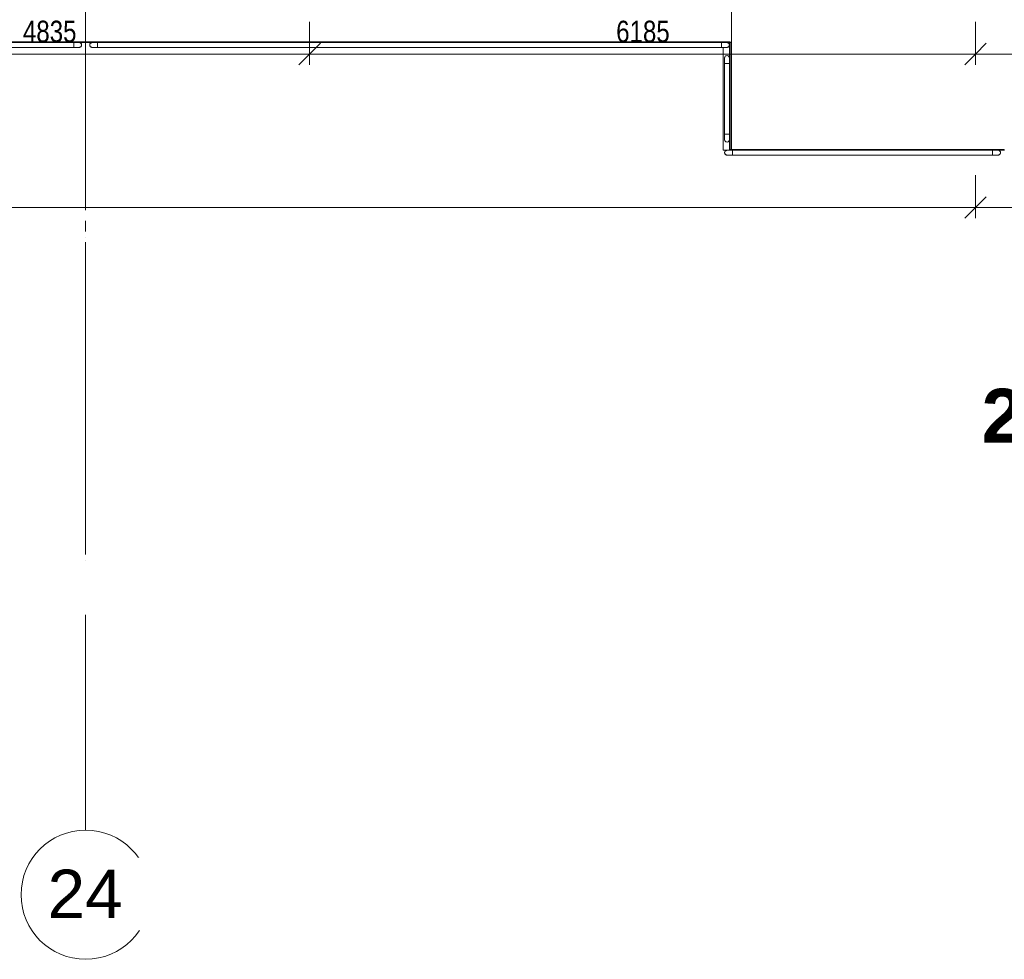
# Model space of a CAD drawing. Header units: millimetres. Extents: x 198345 to 441227, y -23587 to 80066.
# Tile 71 of 79: x 376824 to 385969, y 52516 to 61243. Entities that reach past the tile are written whole.
import ezdxf

# ---------------------------------------------------------------- set-up
doc = ezdxf.new("R2010")
doc.units = ezdxf.units.MM
doc.linetypes.add('IMPORT-HP_01_CER_B', pattern=[800, 500, -100, 100, -100])
doc.linetypes.add('Čerchovaná 20mm', pattern=[3000, 2000, -500, 0, -500])
for name, color, linetype, lineweight in [('CA_IMPORTY18', 8, 'Continuous', 9), ('CA_KOTY', 3, 'Continuous', 9), ('CA_KOTY-100', 3, 'Continuous', 9), ('CA_OSY', 5, 'Continuous', 9), ('CA_REZYZNACKY', 1, 'Continuous', 9), ('CA_TEXT35', 62, 'Continuous', 9)]:
    doc.layers.add(name, color=color, linetype=linetype, lineweight=lineweight)
doc.styles.add('Arial_2', font='arial.ttf', dxfattribs={"height": 450})
doc.styles.add('Arial_4', font='arial.ttf', dxfattribs={"width": 0.8, "height": 200})
doc.styles.add('Arial_B', font='arialbd.ttf', dxfattribs={"height": 500})
doc.dimstyles.new('HP_Přímá_-_2_mm_Ariel_1-100', dxfattribs={"dimscale": 304.8, "dimtxt": 204.05188, "dimasz": 0.656168, "dimexe": 0.328084, "dimexo": 0.0625, "dimgap": 0.164042, "dimtad": 1, "dimdec": 0, "dimzin": 0, "dimdsep": 46, "dimtxsty": 'Arial_4', "dimblk1": 'OBLIQUE', "dimblk2": 'OBLIQUE', "dimsah": 1, "dimcen": 0.09, "dimazin": 0, "dimtfac": 1, "dimtdec": 4, "dimtix": 1, "dimtmove": 0, "dimatfit": 3, "dimfxl": 0.984252, "dimfxlon": 1, "dimtvp": 1, "dimtolj": 1, "dimtzin": 0, "dimarcsym": 2})

# ---------------------------------------------------------------- blocks, each defined once
blk = doc.blocks.new('ocelová kce final - 11542_003_OK-HALA_TaO-2_ET_AciS_2025-05-29_upr_dwg-2597525-PŮDORYS _6_160 _ vestavek V9')
at = {"layer": 'CA_IMPORTY18', "color": 57}
for p, q in [((271640, 62829), (271640, 60036)), ((271640, 62829), (271640, 61030)), ((265640, 62029), (265640, 61030)), ((265640, 62029), (265640, 61030)), ((265635, 61036), (259645, 61036)), ((265635, 61030), (259645, 61030)), ((265529, 61030), (259751, 61030)), ((265529, 61030), (265352.3, 61030)), ((265352.3, 61028.9), (265352.3, 61030)), ((265529, 61029.7), (265529, 61030)), ((265529, 61029.7), (265529, 61030)), ((265529, 61028.9), (265529, 61028)), ((265529, 61020.9), (265529, 61027.6)), ((265529, 61020.8), (265529, 61018.9)), ((265529, 61007.8), (265529, 61020)), ((265529, 61008.2), (265529, 61007.8)), ((265529, 60995.5), (265529, 61007.8)), ((265635, 61030), (265635, 61036)), ((265635, 61030), (265640, 61030)), ((265640, 61030), (265645, 61030)), ((271619.2, 61036), (265645, 61036)), ((265645, 61036), (265645, 61030)), ((271619.2, 61030), (265645, 61030)), ((271546, 61030), (265751, 61030)), ((265927.7, 61030), (265751, 61030)), ((265751, 61030), (265751, 61029.7)), ((265751, 61030), (265751, 61029.7)), ((265751, 61028), (265751, 61028.9)), ((265751, 61027.6), (265751, 61020.9)), ((265751, 61018.9), (265751, 61020.8)), ((265751, 61020), (265751, 61007.8)), ((265751, 61007.8), (265751, 60995.5)), ((265927.7, 61030), (265927.7, 61028.9)), ((271546, 61030), (271369.3, 61030)), ((271369.3, 61028.9), (271369.3, 61030)), ((271546, 61029.7), (271546, 61030)), ((271546, 61029.7), (271546, 61030)), ((271546, 61028.9), (271546, 61028)), ((271546, 61020.9), (271546, 61027.6)), ((271546, 61020.8), (271546, 61018.9)), ((271546, 61007.8), (271546, 61020)), ((271546, 61008.2), (271546, 61007.8)), ((271546, 60995.5), (271546, 61007.8)), ((271619.2, 61030), (271619.2, 61036)), ((271619.2, 60036), (271619.2, 61036)), ((271625.2, 61036), (271619.2, 61036)), ((271625.2, 60036), (271625.2, 61036)), ((271625.2, 61030), (271640, 61030)), ((259751, 60985.5), (265529, 60985.5)), ((265352.3, 60985.5), (265352.3, 60986.6)), ((265352.3, 60985.5), (265529, 60985.5)), ((265529, 60987), (265529, 60993.4)), ((265529, 60985.5), (265529, 60985.8)), ((265529, 60985.5), (265529, 60985.8)), ((265681.8, 60995), (265681.3, 60995.7)), ((265751, 60993), (265751, 60994.7)), ((265751, 60993.4), (265751, 60987)), ((265751, 60985.8), (265751, 60985.5)), ((265751, 60985.8), (265751, 60985.5)), ((265751, 60985.5), (271546, 60985.5)), ((265751, 60985.5), (265927.7, 60985.5)), ((265927.7, 60986.6), (265927.7, 60985.5)), ((271369.3, 60985.5), (271369.3, 60986.6)), ((271369.3, 60985.5), (271546, 60985.5)), ((271546, 60987), (271546, 60993.4)), ((271546, 60985.5), (271546, 60985.8)), ((271546, 60985.5), (271546, 60985.8)), ((271560, 60030), (271560, 60985.6)), ((271574.9, 60836.8), (271574.7, 60836.8)), ((271574.7, 60836.8), (271574.7, 60178.7)), ((271574.7, 60836.8), (271574.8, 60836.8)), ((271582.7, 60836.8), (271576.2, 60836.8)), ((271582.3, 60836.8), (271583.9, 60836.8)), ((271597, 60836.8), (271584.8, 60836.8)), ((271597, 60836.8), (271597.6, 60836.8)), ((271609.3, 60836.8), (271597, 60836.8)), ((271608.2, 60836.8), (271610.1, 60836.8)), ((271617.8, 60836.8), (271610.2, 60836.8)), ((271619.2, 60836.8), (271618.9, 60836.8)), ((271619.2, 60178.7), (271619.2, 60836.8)), ((271574.7, 60178.7), (271574.9, 60178.7)), ((271574.8, 60178.7), (271574.7, 60178.7)), ((271576.2, 60178.7), (271582.7, 60178.7)), ((271584.7, 60178.7), (271597, 60178.7)), ((271597, 60178.7), (271609.2, 60178.7)), ((271610.1, 60178.7), (271608.2, 60178.7)), ((271610.2, 60178.7), (271617.8, 60178.7)), ((271618.9, 60178.7), (271619.2, 60178.7)), ((271560, 60030), (271619.2, 60030)), ((271578.8, 59995), (271578.3, 59995.7)), ((274170, 60036), (271619.2, 60036)), ((271619.2, 60036), (271619.2, 60030)), ((271619.2, 60036), (271625.2, 60036)), ((274170, 60030), (271620.2, 60030)), ((274064, 60030), (271648, 60030)), ((271824.7, 60030), (271648, 60030)), ((271648, 60030), (271648, 60029.7)), ((271648, 60030), (271648, 60029.7)), ((271648, 60028.5), (271648, 60020.9)), ((271648, 60018.9), (271648, 60020.8)), ((271648, 60020), (271648, 60007.7)), ((271648, 60007.7), (271648, 59995.5)), ((271648, 59993), (271648, 59994.7)), ((271648, 59993.4), (271648, 59987)), ((271824.7, 60030), (271824.7, 60028.9)), ((274064, 60030), (273887.3, 60030)), ((273887.3, 60028.9), (273887.3, 60030)), ((274064, 60029.7), (274064, 60030)), ((274064, 60029.7), (274064, 60030)), ((274064, 60020.9), (274064, 60028.5)), ((274064, 60020.8), (274064, 60018.9)), ((274064, 60007.7), (274064, 60020)), ((274064, 59995.5), (274064, 60007.7)), ((274064, 59987), (274064, 59993.4)), ((274170, 60030), (274170, 60036)), ((274170, 60030), (274175, 60030)), ((271648, 59985.8), (271648, 59985.5)), ((271648, 59985.8), (271648, 59985.5)), ((271648, 59985.5), (274064, 59985.5)), ((271648, 59985.5), (271824.7, 59985.5)), ((271824.7, 59986.6), (271824.7, 59985.5)), ((273887.3, 59985.5), (273887.3, 59986.6)), ((273887.3, 59985.5), (274064, 59985.5)), ((274064, 59985.5), (274064, 59985.8)), ((274064, 59985.5), (274064, 59985.8))]:
    blk.add_line(p, q, dxfattribs=at)
at = {"layer": 'CA_IMPORTY18', "color": 57, "linetype": 'IMPORT-HP_01_CER_B'}
blk.add_line((265640, 56275.2), (265640, 61030), dxfattribs=at)
at = {"layer": 'CA_IMPORTY18', "color": 57, "flags": 128}
for points in [[(265529, 61030), (265531, 61030), (265533.1, 61030), (265535.1, 61030), (265537.1, 61030), (265539.1, 61030), (265541.1, 61030), (265543.1, 61030), (265545, 61030), (265547, 61030), (265548.9, 61030), (265550.7, 61030), (265552.6, 61030), (265554.3, 61030), (265556.1, 61030), (265557.8, 61030), (265559.5, 61030), (265561.1, 61030), (265562.6, 61030), (265564.1, 61030), (265565.6, 61030), (265567, 61030), (265568.3, 61030), (265569.6, 61030), (265570.8, 61030), (265571.9, 61030), (265573, 61030), (265574, 61030), (265574.9, 61030), (265575.8, 61030), (265576.5, 61030), (265577.2, 61030), (265577.9, 61030), (265578.4, 61030), (265578.9, 61030), (265579.3, 61030), (265579.6, 61030), (265579.8, 61030), (265579.9, 61030), (265580, 61030), (265580, 61030)], [(265580, 61030), (265580, 61030), (265579.8, 61030), (265579.6, 61030), (265579.3, 61030), (265579, 61030), (265578.5, 61030), (265578, 61030), (265577.4, 61030), (265576.7, 61030), (265576, 61030), (265575.1, 61030), (265574.2, 61030), (265573.3, 61030), (265572.2, 61030), (265571.1, 61030), (265569.9, 61030), (265568.7, 61030), (265567.3, 61030), (265566, 61030), (265564.5, 61030), (265563, 61030), (265561.5, 61030), (265559.9, 61030), (265558.2, 61030), (265556.6, 61030), (265554.8, 61030), (265553, 61030), (265551.2, 61030), (265549.4, 61030), (265547.5, 61030), (265545.6, 61030), (265543.6, 61030), (265541.7, 61030), (265539.7, 61030), (265537.7, 61030), (265535.7, 61030), (265533.6, 61030), (265531.6, 61030), (265529.6, 61030), (265529, 61030)], [(265580, 61030), (265580.9, 61030), (265581.8, 61029.9), (265582.7, 61029.8), (265583.5, 61029.7), (265584.4, 61029.6), (265585.3, 61029.4), (265586.1, 61029.1), (265587, 61028.9), (265587.8, 61028.6), (265588.7, 61028.2), (265589.5, 61027.9), (265590.3, 61027.5), (265591.1, 61027.1), (265591.8, 61026.6), (265592.6, 61026.1), (265593.3, 61025.6), (265594, 61025.1), (265594.7, 61024.5), (265595.3, 61023.9), (265596, 61023.3), (265596.6, 61022.6), (265597.1, 61021.9), (265597.7, 61021.2)], [(265598.2, 61020.5), (265598.7, 61019.8), (265599.2, 61019), (265599.6, 61018.2), (265600, 61017.4), (265600.4, 61016.6)], [(265600.5, 60999.1), (265600.1, 60998.3), (265599.7, 60997.5), (265599.3, 60996.7), (265598.9, 60995.9), (265598.4, 60995.2)], [(265601.3, 61014.1), (265601.6, 61013.3), (265601.8, 61012.4), (265601.9, 61011.5), (265602.1, 61010.7), (265602.2, 61009.8), (265602.2, 61008.9)], [(265602.2, 61006.9), (265602.2, 61006), (265602.1, 61005.1), (265602, 61004.2), (265601.8, 61003.3), (265601.6, 61002.5), (265601.4, 61001.6)], [(265677.8, 61008.6), (265677.8, 61009.5), (265677.9, 61010.4), (265678, 61011.3), (265678.2, 61012.2), (265678.4, 61013), (265678.6, 61013.9)], [(265678.7, 61001.4), (265678.4, 61002.2), (265678.2, 61003.1), (265678.1, 61004), (265677.9, 61004.8), (265677.8, 61005.7), (265677.8, 61006.6)], [(265680.7, 61018.8), (265681.1, 61019.6), (265681.6, 61020.3)], [(265683.3, 61022.4), (265683.9, 61023.1), (265684.5, 61023.7), (265685.1, 61024.3), (265685.8, 61024.9), (265686.5, 61025.5), (265687.2, 61026), (265688, 61026.5), (265688.7, 61026.9), (265689.5, 61027.4), (265690.3, 61027.8), (265691.1, 61028.1), (265691.9, 61028.5), (265692.8, 61028.8)], [(265693.6, 61029.1), (265694.5, 61029.3), (265695.3, 61029.5), (265696.2, 61029.7), (265697.1, 61029.8)], [(265698, 61029.9), (265698.9, 61030), (265699.8, 61030), (265700, 61030)], [(265751, 61030), (265749, 61030), (265746.9, 61030), (265744.9, 61030), (265742.9, 61030), (265740.9, 61030), (265738.9, 61030), (265736.9, 61030), (265735, 61030), (265733, 61030), (265731.1, 61030), (265729.3, 61030), (265727.4, 61030), (265725.7, 61030), (265723.9, 61030), (265722.2, 61030), (265720.5, 61030), (265718.9, 61030), (265717.4, 61030), (265715.9, 61030), (265714.4, 61030), (265713, 61030), (265711.7, 61030), (265710.4, 61030), (265709.2, 61030), (265708.1, 61030), (265707, 61030), (265706, 61030), (265705.1, 61030), (265704.2, 61030), (265703.5, 61030), (265702.8, 61030), (265702.1, 61030), (265701.6, 61030), (265701.1, 61030), (265700.7, 61030), (265700.4, 61030), (265700.2, 61030), (265700.1, 61030), (265700, 61030), (265700, 61030)], [(265700, 61030), (265700, 61030), (265700.2, 61030), (265700.4, 61030), (265700.7, 61030), (265701, 61030), (265701.5, 61030), (265702, 61030), (265702.6, 61030), (265703.3, 61030), (265704, 61030), (265704.9, 61030), (265705.8, 61030), (265706.7, 61030), (265707.8, 61030), (265708.9, 61030), (265710.1, 61030), (265711.3, 61030), (265712.7, 61030), (265714, 61030), (265715.5, 61030), (265717, 61030), (265718.5, 61030), (265720.1, 61030), (265721.8, 61030), (265723.4, 61030), (265725.2, 61030), (265727, 61030), (265728.8, 61030), (265730.6, 61030), (265732.5, 61030), (265734.4, 61030), (265736.4, 61030), (265738.3, 61030), (265740.3, 61030), (265742.3, 61030), (265744.3, 61030), (265746.4, 61030), (265748.4, 61030), (265750.4, 61030), (265751, 61030)], [(271546, 61030), (271548, 61030), (271550.1, 61030), (271552.1, 61030), (271554.1, 61030), (271556.1, 61030), (271558.1, 61030), (271560.1, 61030), (271562, 61030), (271564, 61030), (271565.9, 61030), (271567.7, 61030), (271569.6, 61030), (271571.3, 61030), (271573.1, 61030), (271574.8, 61030), (271576.5, 61030), (271578.1, 61030), (271579.6, 61030), (271581.1, 61030), (271582.6, 61030), (271584, 61030), (271585.3, 61030), (271586.6, 61030), (271587.8, 61030), (271588.9, 61030), (271590, 61030), (271591, 61030), (271591.9, 61030), (271592.8, 61030), (271593.5, 61030), (271594.2, 61030), (271594.9, 61030), (271595.4, 61030), (271595.9, 61030), (271596.3, 61030), (271596.6, 61030), (271596.8, 61030), (271596.9, 61030), (271597, 61030), (271597, 61030)], [(271597, 61030), (271597, 61030), (271596.8, 61030), (271596.6, 61030), (271596.3, 61030), (271596, 61030), (271595.5, 61030), (271595, 61030), (271594.4, 61030), (271593.7, 61030), (271593, 61030), (271592.1, 61030), (271591.2, 61030), (271590.3, 61030), (271589.2, 61030), (271588.1, 61030), (271586.9, 61030), (271585.7, 61030), (271584.3, 61030), (271583, 61030), (271581.5, 61030), (271580, 61030), (271578.5, 61030), (271576.9, 61030), (271575.2, 61030), (271573.6, 61030), (271571.8, 61030), (271570, 61030), (271568.2, 61030), (271566.4, 61030), (271564.5, 61030), (271562.6, 61030), (271560.6, 61030), (271558.7, 61030), (271556.7, 61030), (271554.7, 61030), (271552.7, 61030), (271550.6, 61030), (271548.6, 61030), (271546.6, 61030), (271546, 61030)], [(271597, 61030), (271597.9, 61030), (271598.8, 61029.9), (271599.7, 61029.8), (271600.5, 61029.7), (271601.4, 61029.6), (271602.3, 61029.4), (271603.1, 61029.1), (271604, 61028.9), (271604.8, 61028.6), (271605.7, 61028.2), (271606.5, 61027.9), (271607.3, 61027.5), (271608.1, 61027.1), (271608.8, 61026.6), (271609.6, 61026.1), (271610.3, 61025.6), (271611, 61025.1), (271611.7, 61024.5), (271612.3, 61023.9), (271613, 61023.3), (271613.6, 61022.6), (271614.1, 61021.9), (271614.7, 61021.2)], [(271615.2, 61020.5), (271615.7, 61019.8), (271616.2, 61019), (271616.6, 61018.2), (271617, 61017.4), (271617.4, 61016.6)], [(271617.5, 60999.1), (271617.1, 60998.3), (271616.7, 60997.5), (271616.3, 60996.7), (271615.9, 60995.9), (271615.4, 60995.2)], [(271618.3, 61014.1), (271618.6, 61013.3), (271618.8, 61012.4), (271618.9, 61011.5), (271619.1, 61010.7), (271619.2, 61009.8), (271619.2, 61008.9)], [(271619.2, 61006.9), (271619.2, 61006), (271619.1, 61005.1), (271619, 61004.2), (271618.8, 61003.3), (271618.6, 61002.5), (271618.4, 61001.6)], [(265571.1, 60985.5), (265569.9, 60985.5), (265568.7, 60985.5), (265567.3, 60985.5), (265566, 60985.5), (265564.5, 60985.5), (265563, 60985.5), (265561.5, 60985.5), (265559.9, 60985.5), (265558.2, 60985.5), (265556.6, 60985.5), (265554.8, 60985.5), (265553, 60985.5), (265551.2, 60985.5), (265549.4, 60985.5), (265547.5, 60985.5), (265545.6, 60985.5), (265543.6, 60985.5), (265541.7, 60985.5), (265539.7, 60985.5), (265537.7, 60985.5), (265535.7, 60985.5), (265533.6, 60985.5), (265531.6, 60985.5), (265529.6, 60985.5), (265529, 60985.5)], [(265529, 60985.5), (265531, 60985.5), (265533.1, 60985.5), (265535.1, 60985.5), (265537.1, 60985.5), (265539.1, 60985.5), (265541.1, 60985.5), (265543.1, 60985.5), (265545, 60985.5), (265547, 60985.5), (265548.9, 60985.5), (265550.7, 60985.5), (265552.6, 60985.5), (265554.3, 60985.5), (265556.1, 60985.5), (265557.8, 60985.5), (265559.5, 60985.5), (265561.1, 60985.5), (265562.6, 60985.5), (265564.1, 60985.5), (265565.6, 60985.5), (265567, 60985.5), (265568.3, 60985.5), (265569.6, 60985.5), (265570.8, 60985.5), (265571.9, 60985.5), (265573, 60985.5), (265574, 60985.5), (265574.9, 60985.5), (265575.8, 60985.5), (265576.5, 60985.5), (265577.2, 60985.5), (265577.9, 60985.5), (265578.4, 60985.5), (265578.9, 60985.5), (265579.3, 60985.5), (265579.6, 60985.5), (265579.8, 60985.5), (265579.9, 60985.5), (265580, 60985.5), (265580, 60985.5)], [(265580, 60985.5), (265580, 60985.5), (265579.8, 60985.5), (265579.6, 60985.5), (265579.3, 60985.5), (265579, 60985.5), (265578.5, 60985.5), (265578, 60985.5), (265577.4, 60985.5)], [(265586.4, 60986.4), (265585.5, 60986.2), (265584.7, 60986), (265583.8, 60985.8), (265582.9, 60985.7), (265582, 60985.6), (265581.1, 60985.5), (265580.2, 60985.5), (265580, 60985.5)], [(265597.8, 60994.5), (265597.3, 60993.8), (265596.7, 60993.1), (265596.1, 60992.4), (265595.5, 60991.8), (265594.9, 60991.2), (265594.2, 60990.6), (265593.5, 60990), (265592.8, 60989.5), (265592, 60989), (265591.3, 60988.6), (265590.5, 60988.1), (265589.7, 60987.7), (265588.9, 60987.4), (265588.1, 60987), (265587.2, 60986.7)], [(265700, 60985.5), (265699.1, 60985.5), (265698.2, 60985.6), (265697.3, 60985.7), (265696.5, 60985.8), (265695.6, 60985.9), (265694.7, 60986.1), (265693.9, 60986.4), (265693, 60986.6), (265692.2, 60986.9), (265691.3, 60987.3), (265690.5, 60987.6), (265689.7, 60988), (265688.9, 60988.4), (265688.2, 60988.9), (265687.4, 60989.4), (265686.7, 60989.9), (265686, 60990.4), (265685.3, 60991), (265684.7, 60991.6), (265684, 60992.2), (265683.4, 60992.9)], [(265700, 60985.5), (265700, 60985.5), (265700.2, 60985.5), (265700.4, 60985.5), (265700.7, 60985.5), (265701, 60985.5), (265701.5, 60985.5), (265702, 60985.5), (265702.6, 60985.5), (265703.3, 60985.5), (265704, 60985.5), (265704.9, 60985.5), (265705.8, 60985.5), (265706.7, 60985.5), (265707.8, 60985.5), (265708.9, 60985.5), (265710.1, 60985.5), (265711.3, 60985.5), (265712.7, 60985.5), (265714, 60985.5), (265715.5, 60985.5), (265717, 60985.5), (265718.5, 60985.5), (265720.1, 60985.5), (265721.8, 60985.5), (265723.4, 60985.5), (265725.2, 60985.5), (265727, 60985.5), (265728.8, 60985.5), (265730.6, 60985.5), (265732.5, 60985.5), (265734.4, 60985.5), (265736.4, 60985.5), (265738.3, 60985.5), (265740.3, 60985.5), (265742.3, 60985.5), (265744.3, 60985.5), (265746.4, 60985.5), (265748.4, 60985.5), (265750.4, 60985.5), (265751, 60985.5)], [(265751, 60985.5), (265749, 60985.5), (265746.9, 60985.5), (265744.9, 60985.5), (265742.9, 60985.5), (265740.9, 60985.5), (265738.9, 60985.5), (265736.9, 60985.5), (265735, 60985.5), (265733, 60985.5), (265731.1, 60985.5), (265729.3, 60985.5), (265727.4, 60985.5), (265725.7, 60985.5), (265723.9, 60985.5), (265722.2, 60985.5), (265720.5, 60985.5), (265718.9, 60985.5), (265717.4, 60985.5), (265715.9, 60985.5), (265714.4, 60985.5), (265713, 60985.5), (265711.7, 60985.5), (265710.4, 60985.5), (265709.2, 60985.5), (265708.1, 60985.5), (265707, 60985.5), (265706, 60985.5), (265705.1, 60985.5), (265704.2, 60985.5), (265703.5, 60985.5), (265702.8, 60985.5), (265702.1, 60985.5), (265701.6, 60985.5), (265701.1, 60985.5), (265700.7, 60985.5), (265700.4, 60985.5), (265700.2, 60985.5), (265700.1, 60985.5), (265700, 60985.5), (265700, 60985.5)], [(271588.1, 60985.5), (271586.9, 60985.5), (271585.7, 60985.5), (271584.3, 60985.5), (271583, 60985.5), (271581.5, 60985.5), (271580, 60985.5), (271578.5, 60985.5), (271576.9, 60985.5), (271575.2, 60985.5), (271573.6, 60985.5), (271571.8, 60985.5), (271570, 60985.5), (271568.2, 60985.5), (271566.4, 60985.5), (271564.5, 60985.5), (271562.6, 60985.5), (271560.6, 60985.5), (271558.7, 60985.5), (271556.7, 60985.5), (271554.7, 60985.5), (271552.7, 60985.5), (271550.6, 60985.5), (271548.6, 60985.5), (271546.6, 60985.5), (271546, 60985.5)], [(271546, 60985.5), (271548, 60985.5), (271550.1, 60985.5), (271552.1, 60985.5), (271554.1, 60985.5), (271556.1, 60985.5), (271558.1, 60985.5), (271560.1, 60985.5), (271562, 60985.5), (271564, 60985.5), (271565.9, 60985.5), (271567.7, 60985.5), (271569.6, 60985.5), (271571.3, 60985.5), (271573.1, 60985.5), (271574.8, 60985.5), (271576.5, 60985.5), (271578.1, 60985.5), (271579.6, 60985.5), (271581.1, 60985.5), (271582.6, 60985.5), (271584, 60985.5), (271585.3, 60985.5), (271586.6, 60985.5), (271587.8, 60985.5), (271588.9, 60985.5), (271590, 60985.5), (271591, 60985.5), (271591.9, 60985.5), (271592.8, 60985.5), (271593.5, 60985.5), (271594.2, 60985.5), (271594.9, 60985.5), (271595.4, 60985.5), (271595.9, 60985.5), (271596.3, 60985.5), (271596.6, 60985.5), (271596.8, 60985.5), (271596.9, 60985.5), (271597, 60985.5), (271597, 60985.5)], [(271597, 60985.5), (271597, 60985.5), (271596.8, 60985.5), (271596.6, 60985.5), (271596.3, 60985.5), (271596, 60985.5), (271595.5, 60985.5), (271595, 60985.5), (271594.4, 60985.5)], [(271603.4, 60986.4), (271602.5, 60986.2), (271601.7, 60986), (271600.8, 60985.8), (271599.9, 60985.7), (271599, 60985.6), (271598.1, 60985.5), (271597.2, 60985.5), (271597, 60985.5)], [(271614.8, 60994.5), (271614.3, 60993.8), (271613.7, 60993.1), (271613.1, 60992.4), (271612.5, 60991.8), (271611.9, 60991.2), (271611.2, 60990.6), (271610.5, 60990), (271609.8, 60989.5), (271609, 60989), (271608.3, 60988.6), (271607.5, 60988.1), (271606.7, 60987.7), (271605.9, 60987.4), (271605.1, 60987), (271604.2, 60986.7)], [(271574.7, 60887.8), (271574.7, 60887.7), (271574.7, 60887.6), (271574.7, 60887.4), (271574.7, 60887.1), (271574.7, 60886.7), (271574.7, 60886.3), (271574.7, 60885.8), (271574.7, 60885.2), (271574.7, 60884.5), (271574.7, 60883.7), (271574.7, 60882.9), (271574.7, 60882), (271574.7, 60881), (271574.7, 60880), (271574.7, 60878.8), (271574.7, 60877.7), (271574.7, 60876.4), (271574.7, 60875.1), (271574.7, 60873.7), (271574.7, 60872.3), (271574.7, 60870.8), (271574.7, 60869.2), (271574.7, 60867.6), (271574.7, 60866), (271574.7, 60864.3), (271574.7, 60862.6), (271574.7, 60860.8), (271574.7, 60859), (271574.7, 60857.1), (271574.7, 60855.2), (271574.7, 60853.3), (271574.7, 60851.4), (271574.7, 60849.4), (271574.7, 60847.4), (271574.7, 60845.4), (271574.7, 60843.4), (271574.7, 60841.4), (271574.7, 60839.3), (271574.7, 60837.3), (271574.7, 60836.8)], [(271619.2, 60836.8), (271619.2, 60838.8), (271619.2, 60840.8), (271619.2, 60842.9), (271619.2, 60844.9), (271619.2, 60846.9), (271619.2, 60848.9), (271619.2, 60850.8), (271619.2, 60852.8), (271619.2, 60854.7), (271619.2, 60856.6), (271619.2, 60858.5), (271619.2, 60860.3), (271619.2, 60862.1), (271619.2, 60863.8), (271619.2, 60865.5), (271619.2, 60867.2), (271619.2, 60868.8), (271619.2, 60870.4), (271619.2, 60871.9), (271619.2, 60873.3), (271619.2, 60874.7), (271619.2, 60876.1), (271619.2, 60877.3), (271619.2, 60878.5), (271619.2, 60879.7), (271619.2, 60880.7), (271619.2, 60881.7), (271619.2, 60882.7), (271619.2, 60883.5), (271619.2, 60884.3), (271619.2, 60885), (271619.2, 60885.6), (271619.2, 60886.2), (271619.2, 60886.6), (271619.2, 60887), (271619.2, 60887.3), (271619.2, 60887.5), (271619.2, 60887.7), (271619.2, 60887.7), (271619.2, 60887.8)], [(271574.7, 60178.7), (271574.7, 60176.7), (271574.7, 60174.7), (271574.7, 60172.6), (271574.7, 60170.6), (271574.7, 60168.6), (271574.7, 60166.6), (271574.7, 60164.7), (271574.7, 60162.7), (271574.7, 60160.8), (271574.7, 60158.9), (271574.7, 60157), (271574.7, 60155.2), (271574.7, 60153.4), (271574.7, 60151.7), (271574.7, 60150), (271574.7, 60148.3), (271574.7, 60146.7), (271574.7, 60145.1), (271574.7, 60143.6), (271574.7, 60142.2), (271574.7, 60140.8), (271574.7, 60139.4), (271574.7, 60138.2), (271574.7, 60137), (271574.7, 60135.8), (271574.7, 60134.8), (271574.7, 60133.8), (271574.7, 60132.8), (271574.7, 60132), (271574.7, 60131.2), (271574.7, 60130.5), (271574.7, 60129.9), (271574.7, 60129.3), (271574.7, 60128.9), (271574.7, 60128.5), (271574.7, 60128.2), (271574.7, 60128), (271574.7, 60127.8), (271574.7, 60127.8), (271574.7, 60127.8)], [(271619.2, 60127.8), (271619.2, 60127.8), (271619.2, 60127.9), (271619.2, 60128.1), (271619.2, 60128.4), (271619.2, 60128.8), (271619.2, 60129.2), (271619.2, 60129.7), (271619.2, 60130.3), (271619.2, 60131), (271619.2, 60131.8), (271619.2, 60132.6), (271619.2, 60133.5), (271619.2, 60134.5), (271619.2, 60135.5), (271619.2, 60136.7), (271619.2, 60137.8), (271619.2, 60139.1), (271619.2, 60140.4), (271619.2, 60141.8), (271619.2, 60143.2), (271619.2, 60144.7), (271619.2, 60146.3), (271619.2, 60147.9), (271619.2, 60149.5), (271619.2, 60151.2), (271619.2, 60152.9), (271619.2, 60154.7), (271619.2, 60156.5), (271619.2, 60158.4), (271619.2, 60160.3), (271619.2, 60162.2), (271619.2, 60164.1), (271619.2, 60166.1), (271619.2, 60168.1), (271619.2, 60170.1), (271619.2, 60172.1), (271619.2, 60174.1), (271619.2, 60176.2), (271619.2, 60178.2), (271619.2, 60178.7)], [(271574.8, 60008.6), (271574.8, 60009.5), (271574.9, 60010.4), (271575, 60011.3), (271575.2, 60012.2), (271575.4, 60013), (271575.6, 60013.9)], [(271575.7, 60001.4), (271575.4, 60002.2), (271575.2, 60003.1), (271575.1, 60004), (271574.9, 60004.8), (271574.8, 60005.7), (271574.8, 60006.6)], [(271577.7, 60018.8), (271578.1, 60019.6), (271578.6, 60020.3)], [(271597, 59985.5), (271596.1, 59985.5), (271595.2, 59985.6), (271594.3, 59985.7), (271593.5, 59985.8), (271592.6, 59985.9), (271591.7, 59986.1), (271590.9, 59986.4), (271590, 59986.6), (271589.2, 59986.9), (271588.3, 59987.3), (271587.5, 59987.6), (271586.7, 59988), (271585.9, 59988.4), (271585.2, 59988.9), (271584.4, 59989.4), (271583.7, 59989.9), (271583, 59990.4), (271582.3, 59991), (271581.7, 59991.6), (271581, 59992.2), (271580.4, 59992.9)], [(271580.7, 60022.9), (271580.9, 60023.1), (271581.5, 60023.7), (271582.1, 60024.3), (271582.8, 60024.9), (271583.5, 60025.5), (271584.2, 60026), (271585, 60026.5), (271585.7, 60026.9), (271586.5, 60027.4), (271587.3, 60027.8), (271588.1, 60028.1), (271588.9, 60028.5), (271589.8, 60028.8)], [(271590.6, 60029.1), (271591.5, 60029.3), (271592.3, 60029.5), (271593.2, 60029.7), (271594.1, 60029.8)], [(271595, 60029.9), (271595.9, 60030), (271596.8, 60030), (271597, 60030)], [(271648, 60030), (271646, 60030), (271643.9, 60030), (271641.9, 60030), (271639.9, 60030), (271637.9, 60030), (271635.9, 60030), (271633.9, 60030), (271632, 60030), (271630, 60030), (271628.1, 60030), (271626.3, 60030), (271624.4, 60030), (271622.7, 60030), (271620.9, 60030), (271619.2, 60030), (271617.5, 60030), (271615.9, 60030), (271614.4, 60030), (271612.9, 60030), (271611.4, 60030), (271610, 60030), (271608.7, 60030), (271607.4, 60030), (271606.2, 60030), (271605.1, 60030), (271604, 60030), (271603, 60030), (271602.1, 60030), (271601.2, 60030), (271600.5, 60030), (271599.8, 60030), (271599.1, 60030), (271598.6, 60030), (271598.1, 60030), (271597.7, 60030), (271597.4, 60030), (271597.2, 60030), (271597.1, 60030), (271597, 60030), (271597, 60030)], [(271597, 60030), (271597, 60030), (271597.2, 60030), (271597.4, 60030), (271597.7, 60030), (271598, 60030), (271598.5, 60030), (271599, 60030), (271599.6, 60030), (271600.3, 60030), (271601, 60030), (271601.9, 60030), (271602.8, 60030), (271603.7, 60030), (271604.8, 60030), (271605.9, 60030), (271607.1, 60030), (271608.3, 60030), (271609.7, 60030), (271611, 60030), (271612.5, 60030), (271614, 60030), (271615.5, 60030), (271617.1, 60030), (271618.8, 60030), (271620.4, 60030), (271622.2, 60030), (271624, 60030), (271625.8, 60030), (271627.6, 60030), (271629.5, 60030), (271631.4, 60030), (271633.4, 60030), (271635.3, 60030), (271637.3, 60030), (271639.3, 60030), (271641.3, 60030), (271643.4, 60030), (271645.4, 60030), (271647.4, 60030), (271648, 60030)], [(274064, 60030), (274066, 60030), (274068.1, 60030), (274070.1, 60030), (274072.1, 60030), (274074.1, 60030), (274076.1, 60030), (274078.1, 60030), (274080, 60030), (274082, 60030), (274083.9, 60030), (274085.7, 60030), (274087.6, 60030), (274089.3, 60030), (274091.1, 60030), (274092.8, 60030), (274094.5, 60030), (274096.1, 60030), (274097.6, 60030), (274099.1, 60030), (274100.6, 60030), (274102, 60030), (274103.3, 60030), (274104.6, 60030), (274105.8, 60030), (274106.9, 60030), (274108, 60030), (274109, 60030), (274109.9, 60030), (274110.8, 60030), (274111.5, 60030), (274112.2, 60030), (274112.9, 60030), (274113.4, 60030), (274113.9, 60030), (274114.3, 60030), (274114.6, 60030), (274114.8, 60030), (274114.9, 60030), (274115, 60030), (274115, 60030)], [(274115, 60030), (274115, 60030), (274114.8, 60030), (274114.6, 60030), (274114.3, 60030), (274114, 60030), (274113.5, 60030), (274113, 60030), (274112.4, 60030), (274111.7, 60030), (274111, 60030), (274110.1, 60030), (274109.2, 60030), (274108.3, 60030), (274107.2, 60030), (274106.1, 60030), (274104.9, 60030), (274103.7, 60030), (274102.3, 60030), (274101, 60030), (274099.5, 60030), (274098, 60030), (274096.5, 60030), (274094.9, 60030), (274093.2, 60030), (274091.6, 60030), (274089.8, 60030), (274088, 60030), (274086.2, 60030), (274084.4, 60030), (274082.5, 60030), (274080.6, 60030), (274078.6, 60030), (274076.7, 60030), (274074.7, 60030), (274072.7, 60030), (274070.7, 60030), (274068.6, 60030), (274066.6, 60030), (274064.6, 60030), (274064, 60030)], [(274115, 60030), (274115.9, 60030), (274116.8, 60029.9), (274117.7, 60029.8), (274118.5, 60029.7), (274119.4, 60029.6), (274120.3, 60029.4), (274121.1, 60029.1), (274122, 60028.9), (274122.8, 60028.6), (274123.7, 60028.2), (274124.5, 60027.9), (274125.3, 60027.5), (274126.1, 60027.1), (274126.8, 60026.6), (274127.6, 60026.1), (274128.3, 60025.6), (274129, 60025.1), (274129.7, 60024.5), (274130.3, 60023.9), (274131, 60023.3), (274131.6, 60022.6), (274132.1, 60021.9), (274132.7, 60021.2)], [(274132.8, 59994.5), (274132.3, 59993.8), (274131.7, 59993.1), (274131.1, 59992.4), (274130.5, 59991.8), (274129.9, 59991.2), (274129.2, 59990.6), (274128.5, 59990), (274127.8, 59989.5), (274127, 59989), (274126.3, 59988.6), (274125.5, 59988.1), (274124.7, 59987.7), (274123.9, 59987.4), (274123.1, 59987), (274122.2, 59986.7)], [(274133.2, 60020.5), (274133.7, 60019.8), (274134.2, 60019), (274134.6, 60018.2), (274135, 60017.4), (274135.4, 60016.6)], [(274135.5, 59999.1), (274135.1, 59998.3), (274134.7, 59997.5), (274134.3, 59996.7), (274133.9, 59995.9), (274133.4, 59995.2)], [(274136.3, 60014.1), (274136.6, 60013.3), (274136.8, 60012.4), (274136.9, 60011.5), (274137.1, 60010.7), (274137.2, 60009.8), (274137.2, 60008.9)], [(274137.2, 60006.9), (274137.2, 60006), (274137.1, 60005.1), (274137, 60004.2), (274136.8, 60003.3), (274136.6, 60002.5), (274136.4, 60001.6)], [(271597, 59985.5), (271597, 59985.5), (271597.2, 59985.5), (271597.4, 59985.5), (271597.7, 59985.5), (271598, 59985.5), (271598.5, 59985.5), (271599, 59985.5), (271599.6, 59985.5), (271600.3, 59985.5), (271601, 59985.5), (271601.9, 59985.5), (271602.8, 59985.5), (271603.7, 59985.5), (271604.8, 59985.5), (271605.9, 59985.5), (271607.1, 59985.5), (271608.3, 59985.5), (271609.7, 59985.5), (271611, 59985.5), (271612.5, 59985.5), (271614, 59985.5), (271615.5, 59985.5), (271617.1, 59985.5), (271618.8, 59985.5), (271620.4, 59985.5), (271622.2, 59985.5), (271624, 59985.5), (271625.8, 59985.5), (271627.6, 59985.5), (271629.5, 59985.5), (271631.4, 59985.5), (271633.4, 59985.5), (271635.3, 59985.5), (271637.3, 59985.5), (271639.3, 59985.5), (271641.3, 59985.5), (271643.4, 59985.5), (271645.4, 59985.5), (271647.4, 59985.5), (271648, 59985.5)], [(271619.2, 59985.5), (271617.5, 59985.5), (271615.9, 59985.5), (271614.4, 59985.5), (271612.9, 59985.5), (271611.4, 59985.5), (271610, 59985.5), (271608.7, 59985.5), (271607.4, 59985.5), (271606.2, 59985.5), (271605.1, 59985.5), (271604, 59985.5), (271603, 59985.5), (271602.1, 59985.5), (271601.2, 59985.5), (271600.5, 59985.5), (271599.8, 59985.5), (271599.1, 59985.5), (271598.6, 59985.5), (271598.1, 59985.5), (271597.7, 59985.5), (271597.4, 59985.5), (271597.2, 59985.5), (271597.1, 59985.5), (271597, 59985.5), (271597, 59985.5)], [(271648, 59985.5), (271646, 59985.5), (271643.9, 59985.5), (271641.9, 59985.5), (271639.9, 59985.5), (271637.9, 59985.5), (271635.9, 59985.5), (271633.9, 59985.5), (271632, 59985.5), (271630, 59985.5), (271628.1, 59985.5), (271626.3, 59985.5), (271624.4, 59985.5), (271622.7, 59985.5), (271620.9, 59985.5)], [(274103.5, 59985.5), (274102.3, 59985.5), (274101, 59985.5), (274099.5, 59985.5), (274098, 59985.5), (274096.5, 59985.5), (274094.9, 59985.5), (274093.2, 59985.5), (274091.6, 59985.5), (274089.8, 59985.5), (274088, 59985.5), (274086.2, 59985.5), (274084.4, 59985.5), (274082.5, 59985.5), (274080.6, 59985.5), (274078.6, 59985.5), (274076.7, 59985.5), (274074.7, 59985.5), (274072.7, 59985.5), (274070.7, 59985.5), (274068.6, 59985.5), (274066.6, 59985.5), (274064.6, 59985.5), (274064, 59985.5)], [(274064, 59985.5), (274066, 59985.5), (274068.1, 59985.5), (274070.1, 59985.5), (274072.1, 59985.5), (274074.1, 59985.5), (274076.1, 59985.5), (274078.1, 59985.5), (274080, 59985.5), (274082, 59985.5), (274083.9, 59985.5), (274085.7, 59985.5), (274087.6, 59985.5), (274089.3, 59985.5), (274091.1, 59985.5), (274092.8, 59985.5), (274094.5, 59985.5), (274096.1, 59985.5), (274097.6, 59985.5), (274099.1, 59985.5), (274100.6, 59985.5), (274102, 59985.5), (274103.3, 59985.5), (274104.6, 59985.5), (274105.8, 59985.5), (274106.9, 59985.5), (274108, 59985.5), (274109, 59985.5), (274109.9, 59985.5), (274110.8, 59985.5), (274111.5, 59985.5), (274112.2, 59985.5), (274112.9, 59985.5), (274113.4, 59985.5), (274113.9, 59985.5), (274114.3, 59985.5), (274114.6, 59985.5), (274114.8, 59985.5), (274114.9, 59985.5), (274115, 59985.5), (274115, 59985.5)], [(274106.1, 59985.5), (274104.9, 59985.5), (274103.7, 59985.5)], [(274115, 59985.5), (274115, 59985.5), (274114.8, 59985.5), (274114.6, 59985.5), (274114.3, 59985.5), (274114, 59985.5), (274113.5, 59985.5), (274113, 59985.5), (274112.4, 59985.5)], [(274121.4, 59986.4), (274120.5, 59986.2), (274119.7, 59986), (274118.8, 59985.8), (274117.9, 59985.7), (274117, 59985.6), (274116.1, 59985.5), (274115.2, 59985.5), (274115, 59985.5)]]:
    blk.add_lwpolyline(points, dxfattribs=at)
at = {"layer": 'CA_IMPORTY18', "color": 57}
for centre, radius, start, end in [((265580, 61007.8), 22.2, 74.31402, 100), ((265580, 61007.8), 22.2, 360, 100), ((265580, 61007.8), 22.3, 260.91498, 0), ((265580, 61007.8), 22.3, 65.57441, 86.49684), ((265580, 61007.8), 22.3, 40, 69.07364), ((265580, 61007.8), 22.3, 31.36365, 41.63338), ((265580, 61007.8), 22.3, 20, 33.37509), ((265580, 61007.8), 22.2, 326.59189, 340), ((265700, 61007.8), 22.3, 80.22532, 180), ((265700, 61007.8), 22.2, 180, 273.49078), ((265700, 61007.8), 22.2, 144, 149.18793), ((265700, 61007.8), 22.3, 110.91382, 140), ((265700, 61007.8), 22.2, 103.15352, 114.05543), ((265700, 61007.8), 22.3, 80.20303, 105.67796), ((271597, 61007.8), 22.2, 74.31402, 100), ((271597, 61007.8), 22.2, 360, 100), ((271597, 61007.8), 22.3, 260.91498, 0), ((271597, 61007.8), 22.3, 65.57441, 86.49684), ((271597, 61007.8), 22.3, 40, 69.07364), ((271597, 61007.8), 22.3, 31.36365, 41.63338), ((271597, 61007.8), 22.3, 20, 33.37509), ((271597, 61007.8), 22.3, 326.59189, 340), ((265580, 61007.8), 22.3, 260.90564, 285.67796), ((265580, 61007.8), 22.2, 281.15543, 296.63256), ((265580, 61007.8), 22.2, 290.91382, 320), ((265580, 61007.8), 22.3, 318.36259, 328.63231), ((265700, 61007.8), 22.3, 210.8041, 216), ((265700, 61007.8), 22.2, 220, 249.07364), ((265700, 61007.8), 22.3, 226.20964, 233.57521), ((265700, 61007.8), 22.2, 242.00818, 260.13756), ((265700, 61007.8), 22.2, 254.31402, 273.47252), ((265700, 61007.8), 22.3, 274.36721, 280), ((265700, 61007.8), 22.2, 274.35126, 280), ((271597, 60887.8), 22.3, 90, 183.49078), ((271597, 60887.8), 22.3, 120.8041, 126), ((271597, 61007.8), 22.2, 260.90564, 285.67796), ((271597, 60887.8), 22.3, 350.22532, 90), ((271597, 61007.8), 22.2, 281.15543, 296.63256), ((271597, 61007.8), 22.3, 290.91382, 320), ((271597, 60887.8), 22.3, 54, 59.18793), ((271597, 61007.8), 22.3, 318.36259, 328.63231), ((271597, 60887.8), 22.2, 184.36721, 190), ((271597, 60887.8), 22.2, 150.59435, 170.13756), ((271597, 60887.8), 22.3, 136.20964, 143.57521), ((271597, 60887.8), 22.3, 13.15352, 24.05543), ((271597, 60127.8), 22.2, 172.59536, 270), ((271597, 60127.8), 22.2, 191.15543, 206.63256), ((271597, 60127.8), 22.2, 228.36259, 238.63231), ((271597, 60127.8), 22.2, 270, 10), ((271597, 60127.8), 22.2, 301.36365, 311.63338), ((271597, 60127.8), 22.3, 332.80737, 356.49684), ((271597, 60007.7), 22.2, 180, 271.49611), ((271597, 60007.7), 22.2, 140, 180), ((271597, 60007.7), 22.2, 144, 149.18793), ((271597, 60007.7), 22.2, 210.8041, 216), ((271597, 60007.7), 22.2, 220, 249.07364), ((271597, 60007.7), 22.2, 80.22532, 136.46017), ((271597, 60007.7), 22.3, 110.91382, 136.43278), ((271597, 60007.7), 22.2, 226.20964, 233.57521), ((271597, 60007.7), 22.3, 103.15352, 114.05543), ((271597, 60007.7), 22.3, 80.20303, 105.67796), ((274115, 60007.7), 22.3, 74.31402, 100), ((274115, 60007.7), 22.2, 360, 100), ((274115, 60007.7), 22.3, 260.91498, 0), ((274115, 60007.7), 22.2, 62.80737, 86.49684), ((274115, 60007.7), 22.3, 40, 69.07364), ((274115, 60007.7), 22.2, 290.91382, 320), ((274115, 60007.7), 22.2, 31.36365, 41.63338), ((274115, 60007.7), 22.2, 318.36259, 328.63231), ((274115, 60007.7), 22.3, 20, 33.37509), ((274115, 60007.7), 22.3, 326.59189, 340), ((271597, 60007.7), 22.2, 240.59435, 260.13756), ((271597, 60007.7), 22.2, 254.31402, 271.4793), ((271597, 60007.7), 22.2, 274.36721, 280), ((271597, 60007.7), 22.2, 274.35126, 280), ((274115, 60007.7), 22.2, 260.90564, 285.67796), ((274115, 60007.7), 22.3, 281.15543, 296.63256)]:
    blk.add_arc(centre, radius, start, end, dxfattribs=at)
blk = doc.blocks.new('ocelová kce final - ocelová kce final-2597615-PŮDORYS _6_160 _ vestavek V9')
blk.add_blockref('ocelová kce final - 11542_003_OK-HALA_TaO-2_ET_AciS_2025-05-29_upr_dwg-2597525-PŮDORYS _6_160 _ vestavek V9', (0, 0))
blk = doc.blocks.new('Osnova - Bublina osnovy 12mm-4850-PŮDORYS _6_160 _ vestavek V9')
at = {"layer": 'CA_TEXT35'}
blk.add_circle((0, 0), 6, dxfattribs=at)
blk = doc.blocks.new('DIMBLOCK101-PŮDORYS _6_160 _ vestavek V9')
at = {"layer": 'CA_KOTY-100'}
for p, q in [((316886.9, 59498.5), (316886.9, 59798.5)), ((385701.9, 59498.5), (385701.9, 59798.5)), ((316886.9, 59498.5), (316986.9, 59598.5)), ((385701.9, 59498.5), (385801.9, 59598.5)), ((316886.9, 59498.5), (316786.9, 59398.5)), ((316886.9, 59498.5), (385701.9, 59498.5)), ((316886.9, 59498.5), (316886.9, 59398.5)), ((385701.9, 59498.5), (385601.9, 59398.5)), ((385701.9, 59498.5), (385701.9, 59398.5))]:
    blk.add_line(p, q, dxfattribs=at)
at = {"layer": 'CA_KOTY-100', "color": 0, "insert": (350988.3, 59808.1), "char_height": 200, "width": 734.587, "attachment_point": 1, "line_spacing_factor": 0.941778, "style": 'Arial_4'}
blk.add_mtext('68815', dxfattribs=at)
blk = doc.blocks.new('_Oblique')
at = {"color": 0, "linetype": 'ByBlock', "lineweight": -2}
blk.add_line((-0.5, -0.5), (0.5, 0.5), dxfattribs=at)
blk = doc.blocks.new('DIMBLOCK102-PŮDORYS _6_160 _ vestavek V9')
at = {"layer": 'CA_KOTY-100'}
for p, q in [((385701.9, 59498.5), (385701.9, 59798.5)), ((401216.9, 59498.5), (401216.9, 59798.5)), ((385701.9, 59498.5), (385801.9, 59598.5)), ((401216.9, 59498.5), (401316.9, 59598.5)), ((385701.9, 59498.5), (385601.9, 59398.5)), ((385701.9, 59498.5), (401216.9, 59498.5)), ((385701.9, 59498.5), (385701.9, 59398.5)), ((401216.9, 59498.5), (401116.9, 59398.5)), ((401216.9, 59498.5), (401216.9, 59398.5))]:
    blk.add_line(p, q, dxfattribs=at)
at = {"layer": 'CA_KOTY-100', "color": 0, "insert": (393153.3, 59808.1), "char_height": 200, "width": 734.587, "attachment_point": 1, "line_spacing_factor": 0.941778, "style": 'Arial_4'}
blk.add_mtext('15515', dxfattribs=at)
blk = doc.blocks.new('DIMBLOCK111-PŮDORYS _6_160 _ vestavek V9')
at = {"layer": 'CA_KOTY-100'}
for p, q in [((374681.9, 60923.6), (374681.9, 61223.6)), ((379516.9, 60923.6), (379516.9, 61223.6)), ((374681.9, 60923.6), (374781.9, 61023.6)), ((379516.9, 60923.6), (379616.9, 61023.6)), ((374681.9, 60923.6), (374581.9, 60823.6)), ((374681.9, 60923.6), (379516.9, 60923.6)), ((374681.9, 60923.6), (374681.9, 60823.6)), ((379516.9, 60923.6), (379416.9, 60823.6)), ((379516.9, 60923.6), (379516.9, 60823.6))]:
    blk.add_line(p, q, dxfattribs=at)
at = {"layer": 'CA_KOTY-100', "color": 0, "insert": (376854.5, 61233.3), "char_height": 200, "width": 587.669, "attachment_point": 1, "line_spacing_factor": 0.941778, "style": 'Arial_4'}
blk.add_mtext('4835', dxfattribs=at)
blk = doc.blocks.new('DIMBLOCK112-PŮDORYS _6_160 _ vestavek V9')
at = {"layer": 'CA_KOTY-100'}
for p, q in [((379516.9, 60923.6), (379516.9, 61223.6)), ((385701.9, 60923.6), (385701.9, 61223.6)), ((379516.9, 60923.6), (379616.9, 61023.6)), ((385701.9, 60923.6), (385801.9, 61023.6)), ((379516.9, 60923.6), (379416.9, 60823.6)), ((379516.9, 60923.6), (385701.9, 60923.6)), ((379516.9, 60923.6), (379516.9, 60823.6)), ((385701.9, 60923.6), (385601.9, 60823.6)), ((385701.9, 60923.6), (385701.9, 60823.6))]:
    blk.add_line(p, q, dxfattribs=at)
at = {"layer": 'CA_KOTY-100', "color": 0, "insert": (382364.5, 61233.3), "char_height": 200, "width": 587.669, "attachment_point": 1, "line_spacing_factor": 0.941778, "style": 'Arial_4'}
blk.add_mtext('6185', dxfattribs=at)
blk = doc.blocks.new('DIMBLOCK113-PŮDORYS _6_160 _ vestavek V9')
at = {"layer": 'CA_KOTY-100'}
for p, q in [((385701.9, 60923.6), (385701.9, 61223.6)), ((387946.9, 60923.6), (387946.9, 61223.6)), ((385701.9, 60923.6), (385801.9, 61023.6)), ((387946.9, 60923.6), (388046.9, 61023.6)), ((385701.9, 60923.6), (385601.9, 60823.6)), ((385701.9, 60923.6), (387946.9, 60923.6)), ((385701.9, 60923.6), (385701.9, 60823.6)), ((387946.9, 60923.6), (387846.9, 60823.6)), ((387946.9, 60923.6), (387946.9, 60823.6))]:
    blk.add_line(p, q, dxfattribs=at)
at = {"layer": 'CA_KOTY-100', "color": 0, "insert": (386579.5, 61233.3), "char_height": 200, "width": 587.669, "attachment_point": 1, "line_spacing_factor": 0.941778, "style": 'Arial_4'}
blk.add_mtext('2245', dxfattribs=at)

msp = doc.modelspace()

# ---------------------------------------------------------------- linework, layer by layer
at = {"layer": 'CA_OSY', "linetype": 'Čerchovaná 20mm'}
msp.add_line((377436.9, 53715.8), (377436.9, 75184.5), dxfattribs=at)

# ---------------------------------------------------------------- block references
at = {"layer": 'CA_IMPORTY18', "color": 57}
msp.add_blockref('ocelová kce final - ocelová kce final-2597615-PŮDORYS _6_160 _ vestavek V9', (111796.8, 0), dxfattribs=at)
at = {"layer": 'CA_TEXT35', "xscale": 99.99999999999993, "yscale": 99.99999999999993, "zscale": 99.99999999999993}
msp.add_blockref('Osnova - Bublina osnovy 12mm-4850-PŮDORYS _6_160 _ vestavek V9', (377436.9, 53115.8), dxfattribs=at)

# ---------------------------------------------------------------- texts
at = {"layer": 'CA_REZYZNACKY', "insert": (385758.3, 57814.9), "char_height": 500, "width": 481.012, "attachment_point": 1, "style": 'Arial_B'}
msp.add_mtext('\\fArial|b1|i0|c238|p34|;2', dxfattribs=at)

# ---------------------------------------------------------------- dimensions: what is measured, and where the dimension line sits
at = {"layer": 'CA_KOTY'}
for base, p1, p2, override, picture, middle in [((379516.9, 60923.6), (374681.9, 61223.6), (379516.9, 61223.6), {"dimpost": '<>', "dimfxl": 4835}, 'DIMBLOCK111-PŮDORYS _6_160 _ vestavek V9', (377099.4, 61075.8)), ((385701.9, 60923.6), (379516.9, 61223.6), (385701.9, 61223.6), {"dimpost": '<>', "dimfxl": 6184.998951}, 'DIMBLOCK112-PŮDORYS _6_160 _ vestavek V9', (382609.4, 61075.7)), ((387946.9, 60923.6), (385701.9, 61223.6), (387946.9, 61223.6), {"dimpost": '<>', "dimfxl": 2245}, 'DIMBLOCK113-PŮDORYS _6_160 _ vestavek V9', (386824.4, 61075.7)), ((385701.9, 59498.5), (316886.9, 59798.5), (385701.9, 59798.5), {"dimpost": '<>', "dimfxl": 68814.998951}, 'DIMBLOCK101-PŮDORYS _6_160 _ vestavek V9', (351294.4, 59650.6)), ((401216.9, 59498.5), (385701.9, 59798.5), (401216.9, 59798.5), {"dimpost": '<>', "dimfxl": 15515}, 'DIMBLOCK102-PŮDORYS _6_160 _ vestavek V9', (393459.4, 59650.6))]:
    dim = msp.add_linear_dim(base=base, p1=p1, p2=p2, dimstyle='HP_Přímá_-_2_mm_Ariel_1-100', override=override, dxfattribs=at)
    dim.commit()
    dim.dimension.update_dxf_attribs({"geometry": picture, "text_midpoint": middle})

# ---------------------------------------------------------------- next in the draw order: texts
at = {"layer": 'CA_TEXT35', "insert": (377082.7, 53348.3), "char_height": 450, "width": 849.789, "attachment_point": 1, "style": 'Arial_2', "bg_fill": 3, "box_fill_scale": 1.25, "bg_fill_color": 256, "bg_fill_true_color": 13158600, "bg_fill_transparency": 0}
msp.add_mtext('24', dxfattribs=at)

doc.saveas('drawing.dxf')
